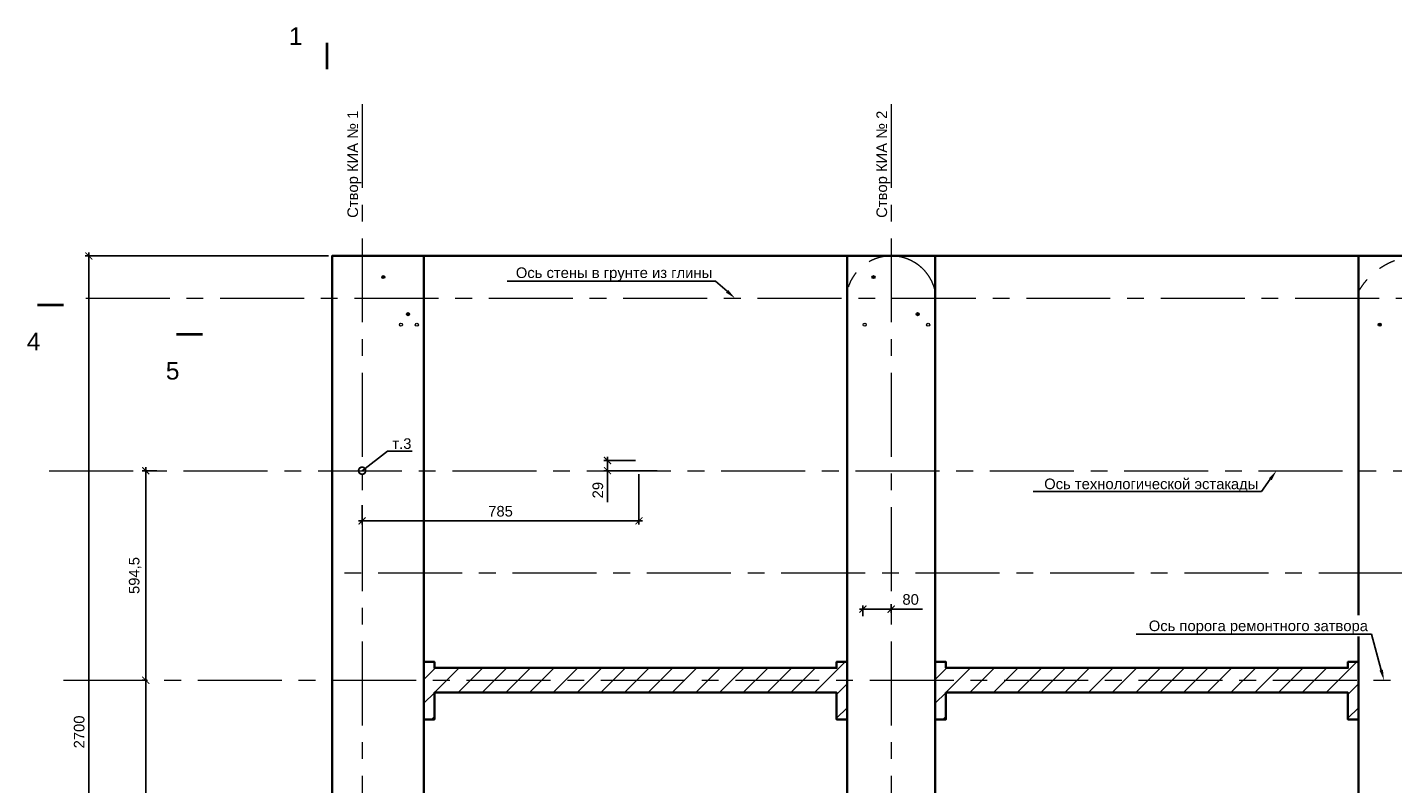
# Model space of a CAD drawing. Header units: millimetres. Extents: x -695122 to 440517, y 417968 to 574899.
# Tile 25 of 39: x 283609 to 322321, y 497322 to 518773. Entities that reach past the tile are written whole.
import ezdxf
from ezdxf import colors
from ezdxf.entities.mleader import LeaderData, LeaderLine
from ezdxf.math import Vec2, Vec3

# ---------------------------------------------------------------- set-up
doc = ezdxf.new("R2010")
doc.units = ezdxf.units.MM
doc.linetypes.add('PHANTOM', pattern=[63.5, 31.75, -6.35, 6.35, -6.35, 6.35, -6.35])
doc.linetypes.add('осевая', pattern=[50.8, 31.75, -6.35, 6.35, -6.35])
for name, color, linetype, lineweight in [('Бетон', 7, 'Continuous', 50), ('ГТО-2_Размеры', 7, 'Continuous', 15), ('Отдел_Бетон основной', 7, 'Continuous', 35), ('Отдел_Выноски(стрелка)', 7, 'Continuous', 15), ('Отдел_Заглавные надписи', 7, 'Continuous', 30), ('Отдел_Разрезы. Сечения. Узлы', 7, 'Continuous', 15)]:
    doc.layers.add(name, color=color, linetype=linetype, lineweight=lineweight)
doc.layers.add('ГП_Штриховки', color=7, linetype='Continuous')
doc.layers.add('Оси', color=1, linetype='осевая')
doc.styles.add('arial', font='arial.ttf')
doc.styles.add('ариал 0.9', font='arial.ttf', dxfattribs={"width": 0.9})
doc.styles.add('ГТО-2', font='arial.ttf')
doc.styles.add('Рогун1', font='arial.ttf')
doc.dimstyles.new('100 мм', dxfattribs={"dimscale": 100, "dimtxt": 3.5, "dimasz": 2, "dimexe": 1, "dimexo": 1, "dimgap": 1.2, "dimtad": 1, "dimdec": 0, "dimlfac": 0.1, "dimrnd": 0.0001, "dimtxsty": 'Рогун1', "dimblk": 'ARCHTICK', "dimcen": 2.5, "dimdle": 1, "dimaunit": 1, "dimadec": 1, "dimazin": 0, "dimtfac": 1, "dimtdec": 0, "dimtmove": 1, "dimatfit": 3, "dimldrblk": 'ARCHTICK', "dimfxl": 1, "dimtfill": 1, "dimarcsym": 0})

# ---------------------------------------------------------------- blocks, each defined once
blk = doc.blocks.new('_ArchTick')
at = {"color": 0, "linetype": 'ByBlock', "const_width": 0.15}
blk.add_lwpolyline([(-0.5, -0.5), (0.5, 0.5)], dxfattribs=at)
blk = doc.blocks.new('*D34')
at = {"layer": 'Defpoints', "color": 0, "transparency": 16777216}
for p in [(292251, 512289), (285353, 485289), (292251, 485289)]:
    blk.add_point(p, dxfattribs=at)
at = {"layer": 'ГТО-2_Размеры', "color": 0, "lineweight": -2, "transparency": 16777216}
for p, q in [((292151, 512289), (285253, 512289)), ((285353, 512389), (285353, 485189)), ((292151, 485289), (285253, 485289))]:
    blk.add_line(p, q, dxfattribs=at)
at = {"layer": 'ГТО-2_Размеры', "color": 0, "lineweight": -2, "transparency": 16777216, "xscale": 200, "yscale": 200, "zscale": 200}
for p, rotation in [((285353, 512289), 90), ((285353, 485289), 270)]:
    blk.add_blockref('_ArchTick', p, dxfattribs=dict(at, rotation=rotation))
at = {"layer": 'ГТО-2_Размеры', "color": 0, "transparency": 16777216, "insert": (285080, 498789), "char_height": 300, "attachment_point": 5, "rotation": 90, "style": 'Рогун1'}
blk.add_mtext('2700', dxfattribs=at)
blk = doc.blocks.new('*D11')
at = {"layer": 'Defpoints', "color": 0, "ltscale": 200, "transparency": 16777216}
for p in [(287384, 506199), (286966, 500254), (287102, 500254)]:
    blk.add_point(p, dxfattribs=at)
at = {"layer": 'ГТО-2_Размеры', "color": 0, "lineweight": -2, "ltscale": 200, "transparency": 16777216}
for p, q in [((287284, 506199), (286866, 506199)), ((286966, 506299), (286966, 500154)), ((287002, 500254), (286866, 500254))]:
    blk.add_line(p, q, dxfattribs=at)
at = {"layer": 'ГТО-2_Размеры', "color": 0, "lineweight": -2, "ltscale": 200, "transparency": 16777216, "xscale": 200, "yscale": 200, "zscale": 200}
for p, rotation in [((286966, 506199), 90), ((286966, 500254), 270)]:
    blk.add_blockref('_ArchTick', p, dxfattribs=dict(at, rotation=rotation))
at = {"layer": 'ГТО-2_Размеры', "color": 0, "ltscale": 200, "transparency": 16777216, "insert": (286666, 503226), "char_height": 300, "attachment_point": 5, "rotation": 90, "style": 'Рогун1'}
blk.add_mtext('594,5', dxfattribs=at)
blk = doc.blocks.new('*D39')
at = {"layer": 'Defpoints', "color": 0, "transparency": 16777216}
for p in [(287102, 500254), (286966, 492494), (286966, 492494)]:
    blk.add_point(p, dxfattribs=at)
at = {"layer": 'ГТО-2_Размеры', "color": 0, "lineweight": -2, "transparency": 16777216}
for p, q in [((287002, 500254), (286866, 500254)), ((286966, 500354), (286966, 492394)), ((287066, 492494), (287066, 492494))]:
    blk.add_line(p, q, dxfattribs=at)
at = {"layer": 'ГТО-2_Размеры', "color": 0, "lineweight": -2, "transparency": 16777216, "xscale": 200, "yscale": 200, "zscale": 200}
for p, rotation in [((286966, 500254), 90), ((286966, 492494), 270)]:
    blk.add_blockref('_ArchTick', p, dxfattribs=dict(at, rotation=rotation))
at = {"layer": 'ГТО-2_Размеры', "color": 0, "transparency": 16777216, "insert": (286693, 496374), "char_height": 300, "attachment_point": 5, "rotation": 90, "style": 'Рогун1'}
blk.add_mtext('776', dxfattribs=at)
blk = doc.blocks.new('_DotSmall')
at = {"color": 0, "linetype": 'ByBlock', "const_width": 0.5}
blk.add_lwpolyline([(-0.0625, 0, 1), (0.0625, 0, 1)], format="xyb", close=True, dxfattribs=at)
blk = doc.blocks.new('*D302')
at = {"layer": 'Defpoints', "color": 0, "transparency": 16777216}
for p in [(300951, 506199), (293101, 505320), (300951, 504774)]:
    blk.add_point(p, dxfattribs=at)
at = {"layer": 'ГТО-2_Размеры', "color": 0, "lineweight": -2, "transparency": 16777216}
for p, q in [((300951, 506099), (300951, 504674)), ((293101, 505220), (293101, 504674)), ((293001, 504774), (301051, 504774))]:
    blk.add_line(p, q, dxfattribs=at)
at = {"layer": 'ГТО-2_Размеры', "color": 0, "lineweight": -2, "transparency": 16777216, "xscale": 200, "yscale": 200, "zscale": 200, "rotation": 180}
blk.add_blockref('_ArchTick', (293101, 504774), dxfattribs=at)
at = {"layer": 'ГТО-2_Размеры', "color": 0, "lineweight": -2, "transparency": 16777216, "xscale": 200, "yscale": 200, "zscale": 200}
blk.add_blockref('_ArchTick', (300951, 504774), dxfattribs=at)
at = {"layer": 'ГТО-2_Размеры', "color": 0, "transparency": 16777216, "insert": (297026, 505047), "char_height": 300, "attachment_point": 5, "style": 'Рогун1'}
blk.add_mtext('785', dxfattribs=at)
blk = doc.blocks.new('*D304')
at = {"layer": 'Defpoints', "color": 0, "transparency": 16777216}
for p in [(300951, 506489), (300059, 506199), (301564, 506199)]:
    blk.add_point(p, dxfattribs=at)
at = {"layer": 'ГТО-2_Размеры', "color": 0, "lineweight": -2, "transparency": 16777216}
for p, q in [((300851, 506489), (299959, 506489)), ((300059, 506589), (300059, 506099)), ((301464, 506199), (299959, 506199)), ((300059, 505308), (300059, 506199))]:
    blk.add_line(p, q, dxfattribs=at)
at = {"layer": 'ГТО-2_Размеры', "color": 0, "lineweight": -2, "transparency": 16777216, "xscale": 200, "yscale": 200, "zscale": 200}
for p, rotation in [((300059, 506489), 90), ((300059, 506199), 270)]:
    blk.add_blockref('_ArchTick', p, dxfattribs=dict(at, rotation=rotation))
at = {"layer": 'ГТО-2_Размеры', "color": 0, "transparency": 16777216, "insert": (299786, 505646), "char_height": 300, "attachment_point": 5, "rotation": 90, "style": 'Рогун1'}
blk.add_mtext('29', dxfattribs=at)
blk = doc.blocks.new('*D306')
at = {"layer": 'Defpoints', "color": 0, "transparency": 16777216}
for p in [(308101, 502518), (308101, 502272), (307300, 501974)]:
    blk.add_point(p, dxfattribs=at)
at = {"layer": 'ГТО-2_Размеры', "color": 0, "lineweight": -2, "transparency": 16777216}
for p, q in [((307200, 502272), (308201, 502272)), ((307300, 502074), (307300, 502372)), ((308101, 502418), (308101, 502172)), ((308988, 502272), (308101, 502272))]:
    blk.add_line(p, q, dxfattribs=at)
at = {"layer": 'ГТО-2_Размеры', "color": 0, "lineweight": -2, "transparency": 16777216, "xscale": 200, "yscale": 200, "zscale": 200, "rotation": 180}
blk.add_blockref('_ArchTick', (307300, 502272), dxfattribs=at)
at = {"layer": 'ГТО-2_Размеры', "color": 0, "lineweight": -2, "transparency": 16777216, "xscale": 200, "yscale": 200, "zscale": 200}
blk.add_blockref('_ArchTick', (308101, 502272), dxfattribs=at)
at = {"layer": 'ГТО-2_Размеры', "color": 0, "transparency": 16777216, "insert": (308653, 502545), "char_height": 300, "attachment_point": 5, "style": 'Рогун1'}
blk.add_mtext('80', dxfattribs=at)

msp = doc.modelspace()

# ---------------------------------------------------------------- hatches: boundary and pattern name
h = msp.add_hatch()
h.set_pattern_fill('ANSI31', color=256, scale=150)
h.paths.add_polyline_path([(294851.4422325, 499143.5576152), (295151.4422325, 499143.5576152), (295151.4422325, 499903.5576152), (306551.4422326, 499903.5576152), (306551.4422326, 499143.5576152), (306851.4422326, 499143.5576152), (306851.4422326, 500773.5576152), (306551.4422326, 500773.5576152), (306551.4422326, 500603.5576152), (295151.4422325, 500603.5576152), (295151.4422325, 500773.5576152), (294851.4422325, 500773.5576152)])
h = msp.add_hatch()
h.set_pattern_fill('ANSI31', color=256, scale=150)
h.set_pattern_definition([(45, (14500, 0), (-336.7596, 336.7596), [])])
h.paths.add_polyline_path([(309351.4422325, 499143.5576152), (309651.4422325, 499143.5576152), (309651.4422325, 499903.5576152), (321051.4422326, 499903.5576152), (321051.4422326, 499143.5576152), (321351.4422326, 499143.5576152), (321351.4422326, 500773.5576152), (321051.4422326, 500773.5576152), (321051.4422326, 500603.5576152), (309651.4422325, 500603.5576152), (309651.4422325, 500773.5576152), (309351.4422325, 500773.5576152)])
at = {"layer": 'ГП_Штриховки', "true_color": 0x000000, "transparency": 33554610}
h = msp.add_hatch(color=18, dxfattribs=at)
h.dxf.hatch_style = 1
h.paths.add_polyline_path([(293745.4422325, 511688.5576152, 1), (293657.4422325, 511688.5576152, 1)])
h = msp.add_hatch(color=18, dxfattribs=at)
h.dxf.hatch_style = 1
h.paths.add_polyline_path([(307645.4422325, 511688.5576131, 1), (307557.4422325, 511688.5576131, 1)])
h = msp.add_hatch(color=18, dxfattribs=at)
h.dxf.hatch_style = 1
h.paths.add_polyline_path([(294445.4422325, 510638.5576131, 1), (294357.4422325, 510638.5576131, 1)])
h = msp.add_hatch(color=18, dxfattribs=at)
h.dxf.hatch_style = 1
h.paths.add_polyline_path([(308890.2566303, 510639.3543905, 1), (308802.2566303, 510639.3543905, 1)])
h = msp.add_hatch(color=18, dxfattribs=at)
h.dxf.hatch_style = 1
h.paths.add_polyline_path([(294157.4422325, 510338.5576131, 1), (294245.4422325, 510338.5576131, 1)])
h.paths.add_polyline_path([(294607.4422325, 510338.5576131, 1), (294695.4422325, 510338.5576131, 1)])
h = msp.add_hatch(color=18, dxfattribs=at)
h.dxf.hatch_style = 1
edge = h.paths.add_edge_path()
edge.add_arc((307351.4422325, 510338.5576131), 44, 0, 360)
edge = h.paths.add_edge_path()
edge.add_arc((309151.4422325, 510338.5576131), 44, 0, 360)
h = msp.add_hatch(color=18, dxfattribs=at)
h.dxf.hatch_style = 1
h.paths.add_polyline_path([(321995.4412629, 510338.5576131, 1), (321907.4412629, 510338.5576131, 1)])

# ---------------------------------------------------------------- linework, layer by layer
at = {"lineweight": 20}
for centre in [(293701.4422325, 511688.5576152), (307601.4422325, 511688.5576131), (294401.4422325, 510638.5576131), (308851.4422325, 510638.5576131), (294201.4422325, 510338.5576131), (294651.4422325, 510338.5576131), (307351.4422325, 510338.5576131), (309151.4422325, 510338.5576131), (321951.4412629, 510338.5576131)]:
    msp.add_circle(centre, 44, dxfattribs=at)
at = {"layer": 'Defpoints', "linetype": 'PHANTOM', "lineweight": 0, "ltscale": 75}
for points in [[(306851.4422326, 500458.5576152), (306851.4422326, 511288.5576152, -0.8), (309351.4422326, 511288.5576153), (309351.4422326, 500458.5576152)], [(324851.442234, 500458.5576202), (324851.4422322, 511288.5576157, 0.5714285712), (321351.4422328, 511288.5576157), (321351.4422341, 500458.5576152)], [(309351.4422326, 499458.5576152), (309351.4422326, 486288.557615, -0.8), (306851.4422326, 486288.5576156), (306851.4422326, 499458.5576152)], [(321351.4422325, 499458.5576152), (321351.4422328, 486288.5576148, 0.5714285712), (324851.4422323, 486288.5576148), (324851.4422325, 499458.5576202)]]:
    msp.add_lwpolyline(points, format="xyb", dxfattribs=at)
at = {"layer": 'Бетон', "color": 2, "lineweight": 35, "ltscale": 10}
for points in [[(353086.4422325, 512288.5576152), (353086.4422325, 513888.5576152), (351351.4422334, 513888.5576152), (348151.4422334, 512288.5576152), (292251.4422325, 512288.5576152), (292251.4422325, 485288.5576152), (353086.4422325, 485288.5576152)], [(294851.4422325, 499143.5576152), (295151.4422325, 499143.5576152), (295151.4422325, 499903.5576152), (306551.4422326, 499903.5576152), (306551.4422326, 499143.5576152), (306851.4422326, 499143.5576152), (306851.4422326, 500773.5576152), (306551.4422326, 500773.5576152), (306551.4422326, 500603.5576152), (295151.4422325, 500603.5576152), (295151.4422325, 500773.5576152), (294851.4422325, 500773.5576152)]]:
    msp.add_lwpolyline(points, close=True, dxfattribs=at)
for points in [[(294851.4422325, 512288.5576152), (294851.4422325, 499993.5576152)], [(306851.4422326, 500693.5576152), (306851.4422326, 512288.5576152)], [(309351.4422326, 512288.5576152), (309351.4422326, 499943.5576152)], [(321351.4422334, 499943.5576152), (321351.4422334, 512288.5576152)], [(306851.4422326, 500693.5576152), (306851.4422326, 499193.5576152)], [(309351.4422325, 499143.5576152), (309651.4422325, 499143.5576152), (309651.4422325, 499903.5576152), (321051.4422326, 499903.5576152), (321051.4422326, 499143.5576152), (321351.4422326, 499143.5576152), (321351.4422326, 500773.5576152), (321051.4422326, 500773.5576152), (321051.4422326, 500603.5576152), (309651.4422325, 500603.5576152), (309651.4422325, 500773.5576152), (309351.4422325, 500773.5576152)], [(294851.4422325, 500458.5576152), (294851.4422325, 499193.5576152)], [(309351.4422326, 500468.5576152), (309351.4422326, 499203.5576152)], [(321351.4422334, 500468.5576152), (321351.4422334, 499203.5576152)], [(294851.4422325, 499198.5576152), (294851.4422325, 492772.5576152)], [(306851.4422326, 492772.5576152), (306851.4422326, 499198.5576152)], [(309351.4422326, 499193.5576152), (309351.4422326, 492772.5576152)], [(321351.4422326, 492772.5576152), (321351.4422326, 492788.5576152), (321351.4422326, 499193.5576152)]]:
    msp.add_lwpolyline(points, dxfattribs=at)
at = {"layer": 'Оси', "linetype": 'осевая', "lineweight": 15, "ltscale": 75}
for p, q in [((284230.6417456, 506198.5576152), (355767.633075, 506198.5576152)), ((353086.4422325, 503288.5576152), (292251.4422325, 503288.5576152)), ((284633.0380671, 500253.5576152), (355767.633075, 500253.5576152))]:
    msp.add_line(p, q, dxfattribs=at)
for points in [[(293101.4422325, 516597.3315541), (293101.4422325, 478544.258895)], [(308101.4422378, 516597.3315541), (308101.4422378, 478544.258895)], [(285263.7762879, 511088.5576152), (348434.6821679, 511088.5576152), (351634.6821679, 512688.5576167), (354568.1190212, 512688.5576166)]]:
    msp.add_lwpolyline(points, dxfattribs=at)
at = {"layer": 'Отдел_Бетон основной', "linetype": 'PHANTOM', "lineweight": 0, "ltscale": 75}
msp.add_line((294851.4422325, 512288.5576152), (294851.4422325, 500458.5576152), dxfattribs=at)
at = {"layer": 'Отдел_Разрезы. Сечения. Узлы'}
for points in [[(292102.4491855, 517585.486046, 75, 75, 0), (292102.4921464, 518335.4860448, 75, 75, 0), (292102.4778261, 518085.4860453, 0, 100, 0), (291602.4778269, 518085.5146859, 0, 0, 0), (290852.4778281, 518085.5576468, 0, 0, 0)], [(284640.5115197, 510897.0564266, 75, 75, 0), (283890.5115209, 510897.0993876, 75, 75, 0), (284140.5115205, 510897.0850673, 0, 100, 0), (284140.4828798, 510397.0850681, 0, 0, 0), (284140.4399189, 509647.0850693, 0, 0, 0)], [(288580.8755256, 510067.1930384, 75, 75, 0), (287830.8755267, 510067.2359994, 75, 75, 0), (288080.8755263, 510067.2216791, 0, 100, 0), (288080.8468857, 509567.2216799, 0, 0, 0), (288080.8039247, 508817.2216811, 0, 0, 0)]]:
    msp.add_lwpolyline(points, format="xyseb", dxfattribs=at)

# ---------------------------------------------------------------- texts
at = {"layer": 'Отдел_Заглавные надписи', "char_height": 300, "width": 5865.721254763, "attachment_point": 5, "rotation": 90, "style": 'ГТО-2'}
for s, insert in [('\\pxqc;Створ КИА № 1', (292880.0024194, 514889.0454809)), ('Створ КИА № 2', (307880.0024194, 514889.0454809))]:
    msp.add_mtext(s, dxfattribs=dict(at, insert=insert))
at = {"layer": 'Отдел_Разрезы. Сечения. Узлы', "style": 'ариал 0.9'}
for s, p in [('1', (291025.0400467, 518273.0446132, 1507.2841379)), ('4', (283594.9443604, 509612.9491785, 1507.2841379)), ('5', (287535.3083662, 508783.0857903, 1507.2841379))]:
    msp.add_text(s, height=500, rotation=360, dxfattribs=at).set_placement(p)

# ---------------------------------------------------------------- dimensions: what is measured, and where the dimension line sits
at = {"layer": 'ГТО-2_Размеры'}
for base, p1, p2, picture, middle in [((285353.22042031, 485288.5576152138), (292251.4422325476, 512288.5576152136), (292251.4422325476, 485288.5576152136), '*D34', (285080.0485239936, 498788.5576152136)), ((286966.3049696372, 492493.5576152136), (287101.5042195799, 500253.5576152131), (286966.3049696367, 492493.5576152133), '*D39', (286693.1330733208, 496373.5576152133))]:
    dim = msp.add_linear_dim(base=base, p1=p1, p2=p2, angle=90, dimstyle='100 мм', override={"dimtxt": 3, "dimdec": 6, "dimtfill": 0}, dxfattribs=at)
    dim.commit()
    dim.dimension.update_dxf_attribs({"geometry": picture, "text_midpoint": middle})
dim = msp.add_linear_dim(base=(300059.2749236, 506198.5576152), p1=(300951.441913, 506488.5576152), p2=(301564.1369628, 506198.5576152), angle=90, dimstyle='100 мм', override={"dimtxt": 3, "dimdec": 6, "dimtfill": 0}, dxfattribs=at)
dim.commit()
dim.dimension.update_dxf_attribs({"geometry": '*D304', "text_midpoint": (300155.9254242, 505645.6763781), "dimtype": 160})
at = {"layer": 'ГТО-2_Размеры', "ltscale": 200}
dim = msp.add_linear_dim(base=(286966.3049696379, 500253.5576152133), p1=(287383.8625118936, 506198.5576152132), p2=(287101.5042195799, 500253.5576152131), angle=90, dimstyle='100 мм', override={"dimtxt": 3, "dimdec": 6, "dimtfill": 0}, dxfattribs=at)
dim.commit()
dim.dimension.update_dxf_attribs({"geometry": '*D11', "text_midpoint": (286666.0184757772, 503226.0576152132)})
at = {"layer": 'ГТО-2_Размеры'}
dim = msp.add_linear_dim(base=(300951.4419130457, 504774.1601197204), p1=(293101.4422325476, 505319.5971721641), p2=(300951.4419130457, 506198.5576152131), dimstyle='100 мм', override={"dimtxt": 3, "dimdec": 6, "dimtfill": 0}, dxfattribs=at)
dim.commit()
dim.dimension.update_dxf_attribs({"geometry": '*D302', "text_midpoint": (297026.4420727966, 504774.1601197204), "dimtype": 160})
dim = msp.add_linear_dim(base=(308101.4422378, 502271.6988541), p1=(307300.4381501, 501973.8959209), p2=(308101.4422378, 502517.9811618), text='80', dimstyle='100 мм', override={"dimtxt": 3, "dimdec": 6, "dimtfill": 0}, dxfattribs=at)
dim.commit()
dim.dimension.update_dxf_attribs({"geometry": '*D306', "text_midpoint": (308653.2580156, 502271.6988541), "dimtype": 160})

# ---------------------------------------------------------------- leaders
at = {"layer": 'Отдел_Выноски(стрелка)'}
ml = msp.add_multileader_mtext('Standard', dxfattribs=at)
ml.set_content('Ось стены в грунте из глины', color=256, style='arial')
ml.set_leader_properties()
ml.build(insert=Vec2(0, 0))
ml.multileader.update_dxf_attribs({"text_left_attachment_type": 6, "text_right_attachment_type": 6, "dogleg_length": 136.6171409, "arrow_head_size": 300})
ctx = ml.context
ctx.base_point, ctx.char_height, ctx.arrow_head_size, ctx.plane_origin = Vec3(297457.453227, 511574.5922182), 300, 300, Vec3(303267.5606108, 501898.0209747)
ctx.left_attachment, ctx.right_attachment = 6, 6
notes = []
notes.append((ctx, [(1, (1, 1, 0), (303116.3514048, 511574.5922182), (-1, 0), 136.6171409, [(0, [(303675.4503655, 511088.5576152)], 0, [])])]))
ctx.mtext.insert, ctx.mtext.width, ctx.mtext.flow_direction = Vec3(297459.453227, 511962.7913996), 6678.85940834, 5
ml = msp.add_multileader_mtext('Standard', dxfattribs=at)
ml.set_content('т.3', color=256, style='arial')
ml.set_leader_properties()
ml.set_arrow_properties(name='DOTSMALL')
ml.build(insert=Vec2(0, 0))
ml.multileader.update_dxf_attribs({"text_left_attachment_type": 6, "text_right_attachment_type": 6, "dogleg_length": 136.6171409, "arrow_head_size": 400})
ctx = ml.context
ctx.base_point, ctx.char_height, ctx.arrow_head_size, ctx.plane_origin = Vec3(293957.2991428, 506757.0091923), 300, 400, Vec3(283631.6049498, 521758.2265673)
ctx.left_attachment, ctx.right_attachment = 6, 6
notes.append((ctx, [(0, (1, 1, 0), (293820.6820019, 506757.0091923), (1, 0), 136.6171409, [(0, [(293101.4422325, 506198.5576152)], 0, [])])]))
ctx.mtext.insert, ctx.mtext.width, ctx.mtext.defined_height, ctx.mtext.flow_direction = Vec3(293959.2991428, 507117.0091923), 10035.482987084, 766.5757162, 5
ml = msp.add_multileader_mtext('Standard', dxfattribs=at)
ml.set_content('Ось технологической эстакады', color=256, style='arial')
ml.set_leader_properties()
ml.build(insert=Vec2(0, 0))
ml.multileader.update_dxf_attribs({"text_left_attachment_type": 6, "text_right_attachment_type": 6, "dogleg_length": 136.6171409, "arrow_head_size": 300})
ctx = ml.context
ctx.base_point, ctx.char_height, ctx.arrow_head_size, ctx.plane_origin = Vec3(312437.8652906, 505612.8998753), 300, 300, Vec3(319714.9721151, 502149.677363)
ctx.left_attachment, ctx.right_attachment = 6, 6
notes.append((ctx, [(1, (1, 1, 0), (318600.9926634, 505612.8998753), (-1, 0), 136.6171409, [(0, [(319025.693873, 506198.5576152)], 0, [])])]))
ctx.mtext.insert, ctx.mtext.width, ctx.mtext.flow_direction = Vec3(312439.8652906, 505974.4960553), 6678.85940834, 5
for ctx, leaders in notes:
    for number, flags, end, landing, length, lines in leaders:
        leader = LeaderData()
        leader.index, (leader.has_last_leader_line, leader.has_dogleg_vector, leader.attachment_direction) = number, flags
        leader.last_leader_point, leader.dogleg_vector, leader.dogleg_length = Vec3(end), Vec3(landing), length
        for number, points, colour, breaks in lines:
            line = LeaderLine()
            line.index, line.vertices, line.color, line.breaks = number, Vec3.list(points), colors.encode_raw_color(colour), breaks
            leader.lines.append(line)
        ctx.leaders.append(leader)

# ---------------------------------------------------------------- next in the draw order: leaders
ml = msp.add_multileader_mtext('Standard', dxfattribs=at)
ml.set_content('Ось порога ремонтного затвора', color=256, style='arial')
ml.set_leader_properties()
ml.build(insert=Vec2(0, 0))
ml.multileader.update_dxf_attribs({"text_left_attachment_type": 6, "text_right_attachment_type": 6, "dogleg_length": 136.6171409, "arrow_head_size": 300})
ctx = ml.context
ctx.base_point, ctx.char_height, ctx.arrow_head_size, ctx.plane_origin = Vec3(315403.0362155, 501565.3796762), 300, 300, Vec3(322762.9968982, 496204.677363)
ctx.left_attachment, ctx.right_attachment = 6, 6
notes = []
notes.append((ctx, [(1, (1, 1, 0), (321721.2795502, 501565.3796762), (-1, 0), 136.6171409, [(0, [(322073.7186561, 500253.5576152)], 0, [])])]))
ctx.mtext.insert, ctx.mtext.width, ctx.mtext.flow_direction = Vec3(315405.0362155, 501948.6675343), 6678.85940834, 5
ctx.mtext.has_bg_fill, ctx.mtext.bg_color, ctx.mtext.bg_scale_factor, ctx.mtext.bg_transparency, ctx.mtext.use_window_bg_color = 1, -1027028792, 1.5, 0, 1
for ctx, leaders in notes:
    for number, flags, end, landing, length, lines in leaders:
        leader = LeaderData()
        leader.index, (leader.has_last_leader_line, leader.has_dogleg_vector, leader.attachment_direction) = number, flags
        leader.last_leader_point, leader.dogleg_vector, leader.dogleg_length = Vec3(end), Vec3(landing), length
        for number, points, colour, breaks in lines:
            line = LeaderLine()
            line.index, line.vertices, line.color, line.breaks = number, Vec3.list(points), colors.encode_raw_color(colour), breaks
            leader.lines.append(line)
        ctx.leaders.append(leader)

doc.saveas('drawing.dxf')
